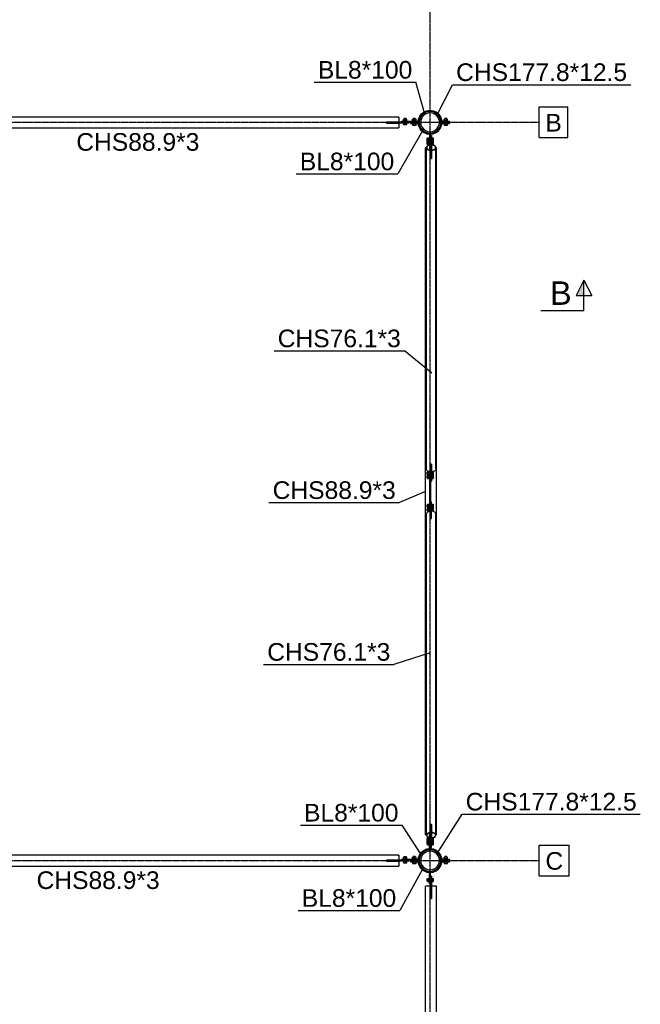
# Model space of a CAD drawing. Header units: millimetres. Extents: x 0 to 142951, y 0 to 27942.
# Tile 52 of 70: x 75810 to 80858, y 13331 to 21334. Entities that reach past the tile are written whole.
import ezdxf

# ---------------------------------------------------------------- set-up
doc = ezdxf.new("R2010")
doc.units = ezdxf.units.MM
doc.linetypes.add('DXK_LINE_DOT3', pattern=[5.9187, 2.979, -0.9799, 0.9799, -0.9799])
doc.styles.add('Arial', font='ARIAL.TTF', dxfattribs={"height": 0.2})

# ---------------------------------------------------------------- blocks, each defined once
blk = doc.blocks.new('Bolt-43579 - 42569')
at = {"color": 7}
for p, q in [((79291, 20513), (79261, 20513)), ((79261, 20510), (79261, 20513)), ((79261, 20487), (79261, 20490)), ((79291, 20487), (79261, 20487)), ((79289.8, 20526), (79262.1, 20526)), ((79262.1, 20513), (79262.1, 20526)), ((79262.1, 20487), (79262.1, 20477)), ((79284, 20532), (79268, 20532)), ((79268, 20526), (79268, 20532)), ((79268, 20498), (79268, 20502)), ((79269, 20513), (79269, 20526)), ((79269, 20477), (79269, 20487)), ((79282.9, 20513), (79282.9, 20526)), ((79282.9, 20477), (79282.9, 20487)), ((79284, 20526), (79284, 20532)), ((79284, 20498), (79284, 20502)), ((79289.8, 20513), (79289.8, 20526)), ((79289.8, 20477), (79289.8, 20487)), ((79291, 20510), (79291, 20513)), ((79291, 20487), (79291, 20490)), ((79262.1, 20477), (79289.8, 20477))]:
    blk.add_line(p, q, dxfattribs=at)
blk = doc.blocks.new('Part-43295 - 42569')
at = {"color": 7}
for p, q in [((79151.8, 20393.7), (79159.8, 20393.7)), ((79151.8, 20364.3), (79159.8, 20364.3)), ((79151.8, 20336.2), (79159.8, 20336.2)), ((79159.8, 20393.7), (79159.8, 20205.4)), ((79151.8, 20205.4), (79151.8, 20302.5)), ((79151.8, 20205.4), (79159.8, 20205.4))]:
    blk.add_line(p, q, dxfattribs=at)
blk = doc.blocks.new('Part-42597 - 42569')
h = blk.add_hatch(color=6)
h.paths.add_polyline_path([(79236.7, 14500), (79233.7, 14523), (79224.8, 14544.5), (79210.7, 14562.9), (79192.3, 14577), (79170.8, 14585.9), (79147.8, 14588.9), (79124.8, 14585.9), (79103.4, 14577), (79085, 14562.9), (79070.9, 14544.5), (79062, 14523), (79058.9, 14500), (79062, 14477), (79070.9, 14455.6), (79085, 14437.1), (79103.4, 14423), (79124.8, 14414.1), (79147.8, 14411.1), (79170.8, 14414.1), (79192.3, 14423), (79210.7, 14437.1), (79224.8, 14455.6), (79233.7, 14477)])
h.paths.add_polyline_path([(79214, 14461.8), (79201.9, 14446), (79186, 14433.8), (79167.6, 14426.2), (79147.8, 14423.6), (79128.1, 14426.2), (79109.6, 14433.8), (79093.8, 14446), (79081.7, 14461.8), (79074, 14480.2), (79071.4, 14500), (79074, 14519.8), (79081.7, 14538.2), (79093.8, 14554), (79109.6, 14566.2), (79128.1, 14573.8), (79147.8, 14576.4), (79167.6, 14573.8), (79186, 14566.2), (79201.9, 14554), (79214, 14538.2), (79221.6, 14519.8), (79224.2, 14500), (79221.6, 14480.2)])
for radius, start, end in [(88.9, 15, 195), (76.4, 345, 165), (88.9, 195, 15), (76.4, 165, 345)]:
    blk.add_arc((79147.8, 14500), radius, start, end)
blk = doc.blocks.new('Part-42598 - 42569')
h = blk.add_hatch(color=6)
h.paths.add_polyline_path([(79236.7, 20500), (79233.7, 20523), (79224.8, 20544.5), (79210.7, 20562.9), (79192.3, 20577), (79170.8, 20585.9), (79147.8, 20588.9), (79124.8, 20585.9), (79103.4, 20577), (79085, 20562.9), (79070.9, 20544.5), (79062, 20523), (79058.9, 20500), (79062, 20477), (79070.9, 20455.6), (79085, 20437.1), (79103.4, 20423), (79124.8, 20414.1), (79147.8, 20411.1), (79170.8, 20414.1), (79192.3, 20423), (79210.7, 20437.1), (79224.8, 20455.6), (79233.7, 20477)])
h.paths.add_polyline_path([(79214, 20461.8), (79201.9, 20446), (79186, 20433.8), (79167.6, 20426.2), (79147.8, 20423.6), (79128.1, 20426.2), (79109.6, 20433.8), (79093.8, 20446), (79081.7, 20461.8), (79074, 20480.2), (79071.4, 20500), (79074, 20519.8), (79081.7, 20538.2), (79093.8, 20554), (79109.6, 20566.2), (79128.1, 20573.8), (79147.8, 20576.4), (79167.6, 20573.8), (79186, 20566.2), (79201.9, 20554), (79214, 20538.2), (79221.6, 20519.8), (79224.2, 20500), (79221.6, 20480.2)])
for radius, start, end in [(88.9, 15, 195), (76.4, 345, 165), (88.9, 195, 15), (76.4, 165, 345)]:
    blk.add_arc((79147.8, 20500), radius, start, end)
blk = doc.blocks.new('Part-42601 - 42569')
at = {"color": 7}
for p, q in [((79120.7, 20303.8), (79117.8, 20294.5)), ((79117.8, 17682.9), (79117.8, 20294.5)), ((79117.8, 20294.5), (79120.7, 20285.1)), ((79128.9, 20311.6), (79120.7, 20303.8)), ((79120.7, 20285.1), (79128.9, 20277.3)), ((79120.8, 20294.5), (79123.5, 20303)), ((79123.5, 20285.9), (79120.8, 20294.5)), ((79123.5, 20303), (79131.1, 20310.3)), ((79131.1, 20278.6), (79123.5, 20285.9)), ((79141.3, 20316.9), (79128.9, 20311.6)), ((79128.9, 20277.3), (79141.3, 20272)), ((79131.1, 20310.3), (79142.4, 20315.1)), ((79142.4, 20273.8), (79131.1, 20278.6)), ((79143.8, 20317.2), (79141.3, 20316.9)), ((79141.3, 20272), (79150.8, 20270.8)), ((79142.4, 20315.1), (79143.8, 20315.3)), ((79150.8, 20272.7), (79142.4, 20273.8)), ((79150.8, 20285.1), (79150.8, 20208.5)), ((79150.8, 20255.8), (79151.8, 20256)), ((79150.8, 20253.9), (79151.8, 20254.1)), ((79159.8, 20256), (79160.8, 20255.8)), ((79159.8, 20254.1), (79160.8, 20253.9)), ((79160.8, 20318.1), (79160.8, 20208.5)), ((79170.4, 20316.9), (79160.8, 20318.1)), ((79160.8, 20316.2), (79169.3, 20315.1)), ((79169.3, 20273.8), (79160.8, 20272.7)), ((79160.8, 20270.8), (79170.4, 20272)), ((79169.3, 20315.1), (79180.6, 20310.3)), ((79180.6, 20278.6), (79169.3, 20273.8)), ((79182.7, 20311.6), (79170.4, 20316.9)), ((79170.4, 20272), (79182.7, 20277.3)), ((79180.6, 20310.3), (79188.2, 20303)), ((79188.2, 20285.9), (79180.6, 20278.6)), ((79191, 20303.8), (79182.7, 20311.6)), ((79182.7, 20277.3), (79191, 20285.1)), ((79188.2, 20303), (79190.9, 20294.5)), ((79190.9, 20294.5), (79188.2, 20285.9)), ((79193.9, 20294.5), (79191, 20303.8)), ((79191, 20285.1), (79193.9, 20294.5)), ((79193.9, 17682.9), (79193.9, 20294.5)), ((79150.8, 20210.4), (79151.8, 20210.3)), ((79150.8, 20208.5), (79151.8, 20208.3)), ((79159.8, 20210.3), (79160.8, 20210.4)), ((79159.8, 20208.3), (79160.8, 20208.5)), ((79150.8, 17659.2), (79150.8, 17721.5)), ((79155.8, 17720.9), (79150.8, 17721.5)), ((79160.8, 17721.5), (79155.8, 17720.9)), ((79160.8, 17659.2), (79160.8, 17721.5)), ((79120.7, 17673.6), (79117.8, 17682.9)), ((79128.9, 17665.7), (79120.7, 17673.6)), ((79141.3, 17660.5), (79128.9, 17665.7)), ((79150.8, 17659.2), (79141.3, 17660.5)), ((79170.4, 17660.5), (79160.8, 17659.2)), ((79182.7, 17665.7), (79170.4, 17660.5)), ((79191, 17673.6), (79182.7, 17665.7)), ((79193.9, 17682.9), (79191, 17673.6))]:
    blk.add_line(p, q, dxfattribs=at)
blk = doc.blocks.new('Part-43299 - 42569')
at = {"color": 7}
for p, q in [((79151.8, 14697.5), (79151.8, 14794.6)), ((79151.8, 14794.6), (79159.8, 14794.6)), ((79159.8, 14606.3), (79159.8, 14794.6)), ((79151.8, 14663.8), (79159.8, 14663.8)), ((79151.8, 14635.7), (79159.8, 14635.7)), ((79151.8, 14606.3), (79159.8, 14606.3))]:
    blk.add_line(p, q, dxfattribs=at)
blk = doc.blocks.new('Part-42603 - 42569')
at = {"color": 7}
for p, q in [((79151.8, 20411.1), (79143.8, 20411.1)), ((79143.8, 20411.1), (79143.8, 20285.1)), ((79151.8, 20302.5), (79151.8, 20411.1)), ((79143.8, 20401.1), (79151.8, 20401.1)), ((79143.8, 20285.1), (79151.8, 20285.1))]:
    blk.add_line(p, q, dxfattribs=at)
blk = doc.blocks.new('Bolt-43304 - 42569')
at = {"color": 7}
for p, q in [((79122.8, 14678.8), (79122.8, 14663.1)), ((79122.8, 14678.8), (79127.8, 14678.8)), ((79122.8, 14663.1), (79127.8, 14663.1)), ((79122.8, 14648.1), (79122.8, 14632.3)), ((79122.8, 14648.1), (79127.8, 14648.1)), ((79127.8, 14684.6), (79127.8, 14657.3)), ((79127.8, 14684.6), (79137.7, 14684.6)), ((79127.8, 14675.7), (79140.8, 14675.7)), ((79127.8, 14662.1), (79140.8, 14662.1)), ((79127.8, 14657.3), (79140.8, 14657.3)), ((79127.8, 14653.8), (79127.8, 14626.5)), ((79127.8, 14653.8), (79140.8, 14653.8)), ((79127.8, 14645), (79140.8, 14645)), ((79140.8, 14683.3), (79140.8, 14656.2)), ((79140.8, 14656.2), (79143.8, 14656.2)), ((79140.8, 14655), (79140.8, 14625.4)), ((79140.8, 14655), (79143.8, 14655)), ((79159.8, 14685.7), (79160.8, 14685.7)), ((79159.8, 14656.2), (79162.8, 14656.2)), ((79159.8, 14655), (79162.8, 14655)), ((79162.8, 14682.1), (79162.8, 14656.2)), ((79162.8, 14675.7), (79172.8, 14675.7)), ((79162.8, 14662.1), (79172.8, 14662.1)), ((79162.8, 14657.3), (79172.8, 14657.3)), ((79162.8, 14655), (79162.8, 14625.4)), ((79162.8, 14653.8), (79172.8, 14653.8)), ((79162.8, 14645), (79172.8, 14645)), ((79172.8, 14684.1), (79172.8, 14657.3)), ((79172.8, 14653.8), (79172.8, 14626.5)), ((79122.8, 14632.3), (79127.8, 14632.3)), ((79127.8, 14631.3), (79140.8, 14631.3)), ((79127.8, 14626.5), (79140.8, 14626.5)), ((79140.8, 14625.4), (79143.8, 14625.4)), ((79159.8, 14625.4), (79162.8, 14625.4)), ((79162.8, 14631.3), (79172.8, 14631.3)), ((79162.8, 14626.5), (79172.8, 14626.5))]:
    blk.add_line(p, q, dxfattribs=at)
blk = doc.blocks.new('Part-42605 - 42569')
at = {"color": 7}
for p, q in [((79143.8, 14714.9), (79151.8, 14714.9)), ((79143.8, 14588.9), (79143.8, 14714.9)), ((79151.8, 14697.5), (79151.8, 14588.9)), ((79143.8, 14598.9), (79151.8, 14598.9)), ((79151.8, 14588.9), (79143.8, 14588.9))]:
    blk.add_line(p, q, dxfattribs=at)
blk = doc.blocks.new('Bolt-43296 - 42569')
at = {"color": 7}
for p, q in [((79122.8, 20367.7), (79122.8, 20351.9)), ((79122.8, 20367.7), (79127.8, 20367.7)), ((79122.8, 20351.9), (79127.8, 20351.9)), ((79122.8, 20336.9), (79122.8, 20321.2)), ((79122.8, 20336.9), (79127.8, 20336.9)), ((79127.8, 20373.5), (79127.8, 20346.2)), ((79127.8, 20373.5), (79140.8, 20373.5)), ((79127.8, 20364.6), (79140.8, 20364.6)), ((79127.8, 20351), (79140.8, 20351)), ((79127.8, 20346.2), (79140.8, 20346.2)), ((79127.8, 20342.7), (79127.8, 20315.4)), ((79127.8, 20342.7), (79140.8, 20342.7)), ((79127.8, 20333.9), (79140.8, 20333.9)), ((79140.8, 20374.6), (79140.8, 20345)), ((79140.8, 20374.6), (79143.8, 20374.6)), ((79140.8, 20345), (79143.8, 20345)), ((79140.8, 20343.8), (79140.8, 20314.3)), ((79140.8, 20343.8), (79143.8, 20343.8)), ((79159.8, 20374.6), (79162.8, 20374.6)), ((79159.8, 20345), (79162.8, 20345)), ((79159.8, 20343.8), (79162.8, 20343.8)), ((79162.8, 20345.8), (79162.8, 20374.6)), ((79162.8, 20373.5), (79172.8, 20373.5)), ((79162.8, 20364.6), (79172.8, 20364.6)), ((79162.8, 20351), (79172.8, 20351)), ((79162.8, 20346.2), (79172.8, 20346.2)), ((79162.8, 20345), (79162.8, 20345.8)), ((79162.8, 20315), (79162.8, 20343.8)), ((79162.8, 20342.7), (79172.8, 20342.7)), ((79162.8, 20333.9), (79172.8, 20333.9)), ((79172.8, 20373.5), (79172.8, 20346.2)), ((79172.8, 20342.7), (79172.8, 20315.4)), ((79122.8, 20321.2), (79127.8, 20321.2)), ((79127.8, 20320.2), (79140.8, 20320.2)), ((79127.8, 20315.4), (79140.8, 20315.4)), ((79140.8, 20314.3), (79143.8, 20314.3)), ((79159.8, 20314.3), (79162.8, 20314.3)), ((79162.8, 20320.2), (79172.8, 20320.2)), ((79162.8, 20315.4), (79172.8, 20315.4)), ((79162.8, 20314.3), (79162.8, 20315))]:
    blk.add_line(p, q, dxfattribs=at)
blk = doc.blocks.new('Bolt-43298 - 42569')
at = {"color": 7}
for p, q in [((79122.8, 20367.7), (79122.8, 20367.3)), ((79122.8, 20367.7), (79127.8, 20367.7)), ((79122.8, 20367.3), (79122.8, 20351.9)), ((79122.8, 20351.9), (79127.8, 20351.9)), ((79122.8, 20336.9), (79122.8, 20336.6)), ((79122.8, 20336.9), (79127.8, 20336.9)), ((79122.8, 20336.6), (79122.8, 20321.2)), ((79127.8, 20373.5), (79127.8, 20346.2)), ((79127.8, 20373.5), (79140.8, 20373.5)), ((79127.8, 20368.7), (79140.8, 20368.7)), ((79127.8, 20355), (79140.8, 20355)), ((79127.8, 20346.2), (79140.8, 20346.2)), ((79127.8, 20342.7), (79127.8, 20315.4)), ((79127.8, 20342.7), (79140.8, 20342.7)), ((79127.8, 20337.9), (79140.8, 20337.9)), ((79140.8, 20374.6), (79140.8, 20373.9)), ((79140.8, 20374.6), (79143.8, 20374.6)), ((79140.8, 20373.9), (79140.8, 20345)), ((79140.8, 20345), (79143.8, 20345)), ((79140.8, 20343.8), (79140.8, 20343.1)), ((79140.8, 20343.8), (79143.8, 20343.8)), ((79140.8, 20343.1), (79140.8, 20316.7)), ((79159.8, 20374.6), (79162.8, 20374.6)), ((79159.8, 20345), (79162.8, 20345)), ((79159.8, 20343.8), (79162.8, 20343.8)), ((79162.8, 20374.6), (79162.8, 20345)), ((79162.8, 20373.5), (79172.8, 20373.5)), ((79162.8, 20368.7), (79172.8, 20368.7)), ((79162.8, 20355), (79172.8, 20355)), ((79162.8, 20346.2), (79172.8, 20346.2)), ((79162.8, 20343.8), (79162.8, 20317.9)), ((79162.8, 20342.7), (79172.8, 20342.7)), ((79162.8, 20337.9), (79172.8, 20337.9)), ((79172.8, 20373.5), (79172.8, 20346.2)), ((79172.8, 20342.7), (79172.8, 20315.9)), ((79122.8, 20321.2), (79127.8, 20321.2)), ((79127.8, 20324.3), (79140.8, 20324.3)), ((79127.8, 20315.4), (79137.7, 20315.4)), ((79159.8, 20314.3), (79160.8, 20314.3)), ((79162.8, 20324.3), (79172.8, 20324.3))]:
    blk.add_line(p, q, dxfattribs=at)
blk = doc.blocks.new('Bolt-43300 - 42569')
at = {"color": 7}
for p, q in [((79122.8, 14678.8), (79122.8, 14663.1)), ((79122.8, 14678.8), (79127.8, 14678.8)), ((79122.8, 14663.1), (79127.8, 14663.1)), ((79122.8, 14648.1), (79122.8, 14632.3)), ((79122.8, 14648.1), (79127.8, 14648.1)), ((79127.8, 14657.3), (79127.8, 14684.6)), ((79127.8, 14684.6), (79140.8, 14684.6)), ((79127.8, 14679.8), (79140.8, 14679.8)), ((79127.8, 14666.1), (79140.8, 14666.1)), ((79127.8, 14657.3), (79140.8, 14657.3)), ((79127.8, 14626.5), (79127.8, 14653.8)), ((79127.8, 14653.8), (79140.8, 14653.8)), ((79127.8, 14649), (79140.8, 14649)), ((79140.8, 14685.7), (79140.8, 14656.2)), ((79140.8, 14685.7), (79143.8, 14685.7)), ((79140.8, 14656.2), (79143.8, 14656.2)), ((79140.8, 14655), (79140.8, 14625.4)), ((79140.8, 14655), (79143.8, 14655)), ((79159.8, 14685.7), (79162.8, 14685.7)), ((79159.8, 14656.2), (79162.8, 14656.2)), ((79159.8, 14655), (79162.8, 14655)), ((79162.8, 14685.7), (79162.8, 14656.2)), ((79162.8, 14684.6), (79172.8, 14684.6)), ((79162.8, 14679.8), (79172.8, 14679.8)), ((79162.8, 14666.1), (79172.8, 14666.1)), ((79162.8, 14657.3), (79172.8, 14657.3)), ((79162.8, 14655), (79162.8, 14625.4)), ((79162.8, 14653.8), (79172.8, 14653.8)), ((79162.8, 14649), (79172.8, 14649)), ((79172.8, 14684.6), (79172.8, 14657.3)), ((79172.8, 14653.8), (79172.8, 14626.5)), ((79122.8, 14632.3), (79127.8, 14632.3)), ((79127.8, 14635.4), (79140.8, 14635.4)), ((79127.8, 14626.5), (79140.8, 14626.5)), ((79140.8, 14625.4), (79143.8, 14625.4)), ((79159.8, 14625.4), (79162.8, 14625.4)), ((79162.8, 14635.4), (79172.8, 14635.4)), ((79162.8, 14626.5), (79172.8, 14626.5))]:
    blk.add_line(p, q, dxfattribs=at)
blk = doc.blocks.new('Part-43559 - 42569')
at = {"color": 7}
for p, q in [((79117.8, 17317.1), (79120.7, 17326.4)), ((79117.8, 14705.5), (79117.8, 17317.1)), ((79120.7, 17326.4), (79128.9, 17334.3)), ((79128.9, 17334.3), (79141.3, 17339.5)), ((79141.3, 17339.5), (79150.8, 17340.8)), ((79150.8, 17278.5), (79150.8, 17340.8)), ((79160.8, 17278.5), (79160.8, 17340.8)), ((79160.8, 17340.8), (79170.4, 17339.5)), ((79170.4, 17339.5), (79182.7, 17334.3)), ((79182.7, 17334.3), (79191, 17326.4)), ((79191, 17326.4), (79193.9, 17317.1)), ((79193.9, 14705.5), (79193.9, 17317.1)), ((79150.8, 17278.5), (79155.8, 17279.1)), ((79155.8, 17279.1), (79160.8, 17278.5)), ((79141.3, 14728), (79128.9, 14722.7)), ((79131.1, 14721.4), (79142.4, 14726.2)), ((79150.8, 14729.2), (79141.3, 14728)), ((79142.4, 14726.2), (79150.8, 14727.3)), ((79150.8, 14791.5), (79151.8, 14791.7)), ((79150.8, 14791.5), (79150.8, 14714.9)), ((79150.8, 14789.6), (79151.8, 14789.7)), ((79150.8, 14746.1), (79151.8, 14745.9)), ((79150.8, 14744.2), (79151.8, 14744)), ((79159.8, 14791.7), (79160.8, 14791.5)), ((79159.8, 14789.7), (79160.8, 14789.6)), ((79159.8, 14745.9), (79160.8, 14746.1)), ((79159.8, 14744), (79160.8, 14744.2)), ((79160.8, 14791.5), (79160.8, 14681.9)), ((79170.4, 14728), (79160.8, 14729.2)), ((79160.8, 14727.3), (79169.3, 14726.2)), ((79169.3, 14726.2), (79180.6, 14721.4)), ((79182.7, 14722.7), (79170.4, 14728)), ((79120.7, 14714.9), (79117.8, 14705.5)), ((79117.8, 14705.5), (79120.7, 14696.2)), ((79128.9, 14722.7), (79120.7, 14714.9)), ((79120.7, 14696.2), (79128.9, 14688.4)), ((79120.8, 14705.5), (79123.5, 14714.1)), ((79123.5, 14697), (79120.8, 14705.5)), ((79123.5, 14714.1), (79131.1, 14721.4)), ((79131.1, 14689.7), (79123.5, 14697)), ((79128.9, 14688.4), (79141.3, 14683.1)), ((79142.4, 14684.9), (79131.1, 14689.7)), ((79141.3, 14683.1), (79143.8, 14682.8)), ((79143.8, 14684.7), (79142.4, 14684.9)), ((79169.3, 14684.9), (79160.8, 14683.8)), ((79160.8, 14681.9), (79170.4, 14683.1)), ((79180.6, 14689.7), (79169.3, 14684.9)), ((79170.4, 14683.1), (79182.7, 14688.4)), ((79180.6, 14721.4), (79188.2, 14714.1)), ((79188.2, 14697), (79180.6, 14689.7)), ((79191, 14714.9), (79182.7, 14722.7)), ((79182.7, 14688.4), (79191, 14696.2)), ((79188.2, 14714.1), (79190.9, 14705.5)), ((79190.9, 14705.5), (79188.2, 14697)), ((79193.9, 14705.5), (79191, 14714.9)), ((79191, 14696.2), (79193.9, 14705.5))]:
    blk.add_line(p, q, dxfattribs=at)
blk = doc.blocks.new('Part-43577 - 42569')
at = {"color": 7}
for p, q in [((78974.7, 20502), (78794.7, 20502)), ((78794.7, 20494), (78794.7, 20502)), ((78974.7, 20494), (78794.7, 20494)), ((78974.7, 20494), (78974.7, 20502))]:
    blk.add_line(p, q, dxfattribs=at)
blk = doc.blocks.new('Bolt-43581 - 42569')
at = {"color": 7}
for p, q in [((78959.7, 20513), (78929.7, 20513)), ((78929.7, 20510), (78929.7, 20513)), ((78929.7, 20491), (78929.7, 20494)), ((78959.7, 20491), (78929.7, 20491)), ((78958.6, 20526), (78930.8, 20526)), ((78930.8, 20513), (78930.8, 20526)), ((78930.8, 20491), (78930.8, 20481)), ((78952.7, 20531), (78936.7, 20531)), ((78936.7, 20526), (78936.7, 20531)), ((78937.8, 20513), (78937.8, 20526)), ((78937.8, 20481), (78937.8, 20491)), ((78951.6, 20513), (78951.6, 20526)), ((78951.6, 20481), (78951.6, 20491)), ((78952.7, 20526), (78952.7, 20531)), ((78958.6, 20513), (78958.6, 20526)), ((78958.6, 20481), (78958.6, 20491)), ((78959.7, 20510), (78959.7, 20513)), ((78959.7, 20491), (78959.7, 20494)), ((78930.8, 20481), (78958.6, 20481))]:
    blk.add_line(p, q, dxfattribs=at)
blk = doc.blocks.new('Part-43575 - 42569')
at = {"color": 7}
for p, q in [((78989.7, 20498), (78989.7, 20490)), ((78989.7, 20498), (79044.7, 20498)), ((78989.7, 20490), (79044.7, 20490)), ((79052.1, 20496.2), (79044.7, 20498)), ((79044.7, 20490), (79048.4, 20489.1)), ((79048.4, 20489.1), (79051.2, 20486.6)), ((79051.2, 20486.6), (79052.6, 20483)), ((79057.8, 20491.2), (79052.1, 20496.2)), ((79060.5, 20484.1), (79057.8, 20491.2)), ((79237.9, 20491.2), (79235.1, 20484.1)), ((79243.6, 20496.2), (79237.9, 20491.2)), ((79243.1, 20483), (79244.5, 20486.6)), ((79251, 20498), (79243.6, 20496.2)), ((79244.5, 20486.6), (79247.3, 20489.1)), ((79247.3, 20489.1), (79251, 20490)), ((79251, 20498), (79306, 20498)), ((79251, 20490), (79306, 20490)), ((79306, 20498), (79306, 20490)), ((79053.7, 20474.8), (79052.6, 20483)), ((79063.4, 20451.3), (79053.7, 20474.8)), ((79061.5, 20476.9), (79060.5, 20484.1)), ((79070.4, 20455.3), (79061.5, 20476.9)), ((79078.9, 20431.1), (79063.4, 20451.3)), ((79084.6, 20436.8), (79070.4, 20455.3)), ((79078.9, 20431.1), (79099.1, 20415.6)), ((79084.6, 20436.8), (79103.1, 20422.6)), ((79099.1, 20415.6), (79122.6, 20405.9)), ((79103.1, 20422.6), (79124.7, 20413.6)), ((79124.7, 20413.6), (79144, 20411.1)), ((79151.6, 20411.1), (79171, 20413.6)), ((79171, 20413.6), (79192.5, 20422.6)), ((79173.1, 20405.9), (79196.6, 20415.6)), ((79192.5, 20422.6), (79211.1, 20436.8)), ((79196.6, 20415.6), (79216.8, 20431.1)), ((79211.1, 20436.8), (79225.3, 20455.3)), ((79216.8, 20431.1), (79232.3, 20451.3)), ((79225.3, 20455.3), (79234.2, 20476.9)), ((79232.3, 20451.3), (79242, 20474.8)), ((79234.2, 20476.9), (79235.1, 20484.1)), ((79242, 20474.8), (79243.1, 20483)), ((79122.6, 20405.9), (79143.8, 20403.1)), ((79151.8, 20403.1), (79173.1, 20405.9))]:
    blk.add_line(p, q, dxfattribs=at)
blk = doc.blocks.new('Bolt-43563 - 42569')
at = {"color": 7}
for p, q in [((79122.8, 17390.3), (79122.8, 17389.9)), ((79122.8, 17390.3), (79127.8, 17390.3)), ((79122.8, 17389.9), (79122.8, 17374.6)), ((79122.8, 17374.6), (79127.8, 17374.6)), ((79127.8, 17396.1), (79127.8, 17368.8)), ((79127.8, 17396.1), (79140.8, 17396.1)), ((79127.8, 17391.3), (79140.8, 17391.3)), ((79127.8, 17377.6), (79140.8, 17377.6)), ((79127.8, 17368.8), (79140.8, 17368.8)), ((79140.8, 17397.2), (79140.8, 17396.5)), ((79140.8, 17397.2), (79143.8, 17397.2)), ((79140.8, 17396.5), (79140.8, 17367.7)), ((79140.8, 17367.7), (79143.8, 17367.7)), ((79140.8, 17366.5), (79140.8, 17365.7)), ((79140.8, 17366.5), (79143.8, 17366.5)), ((79140.8, 17365.7), (79140.8, 17339.4)), ((79159.8, 17397.2), (79162.8, 17397.2)), ((79159.8, 17367.7), (79162.8, 17367.7)), ((79159.8, 17366.5), (79162.8, 17366.5)), ((79162.8, 17397.2), (79162.8, 17367.7)), ((79162.8, 17396.1), (79172.8, 17396.1)), ((79162.8, 17391.3), (79172.8, 17391.3)), ((79162.8, 17377.6), (79172.8, 17377.6)), ((79162.8, 17368.8), (79172.8, 17368.8)), ((79162.8, 17366.5), (79162.8, 17340.5)), ((79172.8, 17396.1), (79172.8, 17368.8)), ((79122.8, 17359.6), (79122.8, 17359.2)), ((79122.8, 17359.6), (79127.8, 17359.6)), ((79122.8, 17359.2), (79122.8, 17343.8)), ((79122.8, 17343.8), (79127.8, 17343.8)), ((79127.8, 17365.3), (79127.8, 17338)), ((79127.8, 17365.3), (79140.8, 17365.3)), ((79127.8, 17360.5), (79140.8, 17360.5)), ((79127.8, 17346.9), (79140.8, 17346.9)), ((79127.8, 17338), (79137.7, 17338)), ((79159.8, 17336.9), (79160.8, 17336.9)), ((79162.8, 17365.3), (79172.8, 17365.3)), ((79162.8, 17360.5), (79172.8, 17360.5)), ((79162.8, 17346.9), (79172.8, 17346.9)), ((79172.8, 17365.3), (79172.8, 17338.5))]:
    blk.add_line(p, q, dxfattribs=at)
blk = doc.blocks.new('Part-43495 - 42569')
at = {"color": 7}
for p, q in [((79111.4, 8707.9), (79111.4, 14292.1)), ((79151.3, 14292.1), (79111.4, 14292.1)), ((79151.3, 14191.1), (79151.3, 14292.1)), ((79160.3, 14191.1), (79160.3, 14292.1)), ((79200.3, 14292.1), (79160.3, 14292.1)), ((79200.3, 8707.9), (79200.3, 14292.1)), ((79151.3, 14191.1), (79160.3, 14191.1)), ((79151.3, 8707.9), (79151.3, 8808.9)), ((79160.3, 8808.9), (79151.3, 8808.9)), ((79160.3, 8707.9), (79160.3, 8808.9)), ((79151.3, 8707.9), (79111.4, 8707.9)), ((79200.3, 8707.9), (79160.3, 8707.9))]:
    blk.add_line(p, q, dxfattribs=at)
blk = doc.blocks.new('Part-43500 - 42569')
at = {"color": 7}
for p, q in [((78894.7, 14542.5), (74001, 14542.5)), ((74001, 14542.5), (74001, 14502.5)), ((74001, 14502.5), (74102, 14502.5)), ((74001, 14493.5), (74102, 14493.5)), ((74001, 14493.5), (74001, 14453.6)), ((74102, 14493.5), (74102, 14502.5)), ((78793.7, 14502.5), (78894.7, 14502.5)), ((78793.7, 14502.5), (78793.7, 14493.5)), ((78793.7, 14493.5), (78894.7, 14493.5)), ((78894.7, 14542.5), (78894.7, 14502.5)), ((78894.7, 14493.5), (78894.7, 14453.6)), ((74001, 14453.6), (78894.7, 14453.6))]:
    blk.add_line(p, q, dxfattribs=at)
blk = doc.blocks.new('Part-43501 - 42569')
at = {"color": 7}
for p, q in [((78989.7, 14498), (78989.7, 14490)), ((78989.7, 14498), (79044.7, 14498)), ((78989.7, 14490), (79044.7, 14490)), ((79052.1, 14496.2), (79044.7, 14498)), ((79044.7, 14490), (79048.4, 14489.1)), ((79048.4, 14489.1), (79051.2, 14486.6)), ((79051.2, 14486.6), (79052.6, 14483)), ((79057.8, 14491.2), (79052.1, 14496.2)), ((79060.5, 14484.1), (79057.8, 14491.2)), ((79237.9, 14491.2), (79235.1, 14484.1)), ((79243.6, 14496.2), (79237.9, 14491.2)), ((79243.1, 14483), (79244.5, 14486.6)), ((79251, 14498), (79243.6, 14496.2)), ((79244.5, 14486.6), (79247.3, 14489.1)), ((79247.3, 14489.1), (79251, 14490)), ((79251, 14498), (79306, 14498)), ((79251, 14490), (79306, 14490)), ((79306, 14498), (79306, 14490)), ((79053.7, 14474.8), (79052.6, 14483)), ((79063.4, 14451.3), (79053.7, 14474.8)), ((79061.5, 14476.9), (79060.5, 14484.1)), ((79070.4, 14455.3), (79061.5, 14476.9)), ((79078.9, 14431.1), (79063.4, 14451.3)), ((79084.6, 14436.8), (79070.4, 14455.3)), ((79078.9, 14431.1), (79099.1, 14415.6)), ((79084.6, 14436.8), (79103.1, 14422.6)), ((79099.1, 14415.6), (79122.6, 14405.9)), ((79103.1, 14422.6), (79124.7, 14413.6)), ((79122.6, 14405.9), (79147.8, 14402.5)), ((79124.7, 14413.6), (79147.8, 14410.6)), ((79147.8, 14410.6), (79171, 14413.6)), ((79147.8, 14402.5), (79173.1, 14405.9)), ((79171, 14413.6), (79192.5, 14422.6)), ((79173.1, 14405.9), (79196.6, 14415.6)), ((79192.5, 14422.6), (79211.1, 14436.8)), ((79196.6, 14415.6), (79216.8, 14431.1)), ((79211.1, 14436.8), (79225.3, 14455.3)), ((79216.8, 14431.1), (79232.3, 14451.3)), ((79225.3, 14455.3), (79234.2, 14476.9)), ((79232.3, 14451.3), (79242, 14474.8)), ((79234.2, 14476.9), (79235.1, 14484.1)), ((79242, 14474.8), (79243.1, 14483))]:
    blk.add_line(p, q, dxfattribs=at)
blk = doc.blocks.new('Part-43502 - 42569')
at = {"color": 7}
for p, q in [((79063.4, 14548.7), (79078.9, 14568.9)), ((79078.9, 14568.9), (79099.1, 14584.4)), ((79084.6, 14563.2), (79103.1, 14577.4)), ((79099.1, 14584.4), (79122.6, 14594.1)), ((79103.1, 14577.4), (79124.7, 14586.4)), ((79122.6, 14594.1), (79143.8, 14596.9)), ((79124.7, 14586.4), (79144, 14588.9)), ((79151.6, 14588.9), (79171, 14586.4)), ((79151.8, 14596.9), (79173.1, 14594.1)), ((79171, 14586.4), (79192.5, 14577.4)), ((79173.1, 14594.1), (79196.6, 14584.4)), ((79192.5, 14577.4), (79211.1, 14563.2)), ((79196.6, 14584.4), (79216.8, 14568.9)), ((79232.3, 14548.7), (79216.8, 14568.9)), ((78914.7, 14510), (78914.7, 14502)), ((78914.7, 14510), (79044.7, 14510)), ((78914.7, 14502), (79044.7, 14502)), ((79048.4, 14510.9), (79044.7, 14510)), ((79044.7, 14502), (79052.1, 14503.8)), ((79051.2, 14513.4), (79048.4, 14510.9)), ((79052.6, 14517), (79051.2, 14513.4)), ((79052.1, 14503.8), (79057.8, 14508.8)), ((79052.6, 14517), (79053.7, 14525.2)), ((79053.7, 14525.2), (79063.4, 14548.7)), ((79057.8, 14508.8), (79060.5, 14515.9)), ((79060.5, 14515.9), (79061.5, 14523.1)), ((79061.5, 14523.1), (79070.4, 14544.7)), ((79070.4, 14544.7), (79084.6, 14563.2)), ((79225.3, 14544.7), (79211.1, 14563.2)), ((79234.2, 14523.1), (79225.3, 14544.7)), ((79242, 14525.2), (79232.3, 14548.7)), ((79235.1, 14515.9), (79234.2, 14523.1)), ((79235.1, 14515.9), (79237.9, 14508.8)), ((79237.9, 14508.8), (79243.6, 14503.8)), ((79243.1, 14517), (79242, 14525.2)), ((79244.5, 14513.4), (79243.1, 14517)), ((79243.6, 14503.8), (79251, 14502)), ((79247.3, 14510.9), (79244.5, 14513.4)), ((79251, 14510), (79247.3, 14510.9)), ((79251, 14510), (79306, 14510)), ((79251, 14502), (79306, 14502)), ((79306, 14510), (79306, 14502))]:
    blk.add_line(p, q, dxfattribs=at)
blk = doc.blocks.new('Part-43503 - 42569')
at = {"color": 7}
for p, q in [((79111.4, 14707.9), (79111.4, 20292.1)), ((79117.8, 20292.1), (79111.4, 20292.1)), ((79151.3, 20255.9), (79151.3, 20285.1)), ((79160.3, 20255.9), (79160.3, 20292.1)), ((79160.3, 20292.1), (79160.8, 20292.1)), ((79200.3, 20292.1), (79193.9, 20292.1)), ((79200.3, 14707.9), (79200.3, 20292.1)), ((79151.3, 14714.9), (79151.3, 14744.1)), ((79160.3, 14707.9), (79160.3, 14744.1)), ((79111.4, 14707.9), (79117.8, 14707.9)), ((79160.3, 14707.9), (79160.8, 14707.9)), ((79200.3, 14707.9), (79193.9, 14707.9))]:
    blk.add_line(p, q, dxfattribs=at)
blk = doc.blocks.new('Part-43504 - 42569')
at = {"color": 7}
for p, q in [((78974.7, 14502), (78794.7, 14502)), ((78794.7, 14494), (78794.7, 14502)), ((78974.7, 14494), (78794.7, 14494)), ((78974.7, 14494), (78974.7, 14502))]:
    blk.add_line(p, q, dxfattribs=at)
blk = doc.blocks.new('Bolt-43585 - 42569')
at = {"color": 7}
for p, q in [((79122.8, 20350.1), (79122.8, 20334.1)), ((79122.8, 20350.1), (79127.8, 20350.1)), ((79122.8, 20334.1), (79127.8, 20334.1)), ((79127.8, 20354.1), (79127.8, 20330.1)), ((79127.8, 20354.1), (79140.8, 20354.1)), ((79127.8, 20342.1), (79140.8, 20342.1)), ((79127.8, 20330.1), (79140.8, 20330.1)), ((79140.8, 20357.1), (79140.8, 20327.1)), ((79140.8, 20357.1), (79143.8, 20357.1)), ((79140.8, 20327.1), (79143.8, 20327.1)), ((79159.8, 20357.1), (79162.8, 20357.1)), ((79159.8, 20327.1), (79162.8, 20327.1)), ((79162.8, 20357.1), (79162.8, 20327.1)), ((79162.8, 20354.1), (79172.8, 20354.1)), ((79162.8, 20342.1), (79172.8, 20342.1)), ((79162.8, 20330.1), (79172.8, 20330.1)), ((79172.8, 20354.1), (79172.8, 20330.1))]:
    blk.add_line(p, q, dxfattribs=at)
blk = doc.blocks.new('Bolt-43505 - 42569')
at = {"color": 7}
for p, q in [((79291, 14513), (79261, 14513)), ((79261, 14510), (79261, 14513)), ((79261, 14487), (79261, 14490)), ((79291, 14487), (79261, 14487)), ((79289.8, 14526), (79262.1, 14526)), ((79262.1, 14513), (79262.1, 14526)), ((79262.1, 14487), (79262.1, 14477)), ((79284, 14532), (79268, 14532)), ((79268, 14526), (79268, 14532)), ((79268, 14498), (79268, 14502)), ((79269, 14513), (79269, 14526)), ((79269, 14477), (79269, 14487)), ((79282.9, 14513), (79282.9, 14526)), ((79282.9, 14477), (79282.9, 14487)), ((79284, 14526), (79284, 14532)), ((79284, 14498), (79284, 14502)), ((79289.8, 14513), (79289.8, 14526)), ((79289.8, 14477), (79289.8, 14487)), ((79291, 14510), (79291, 14513)), ((79291, 14487), (79291, 14490)), ((79262.1, 14477), (79289.8, 14477))]:
    blk.add_line(p, q, dxfattribs=at)
blk = doc.blocks.new('Bolt-43506 - 42569')
at = {"color": 7}
for p, q in [((79034.7, 14513), (79004.7, 14513)), ((79004.7, 14510), (79004.7, 14513)), ((79004.7, 14487), (79004.7, 14490)), ((79034.7, 14487), (79004.7, 14487)), ((79033.6, 14526), (79005.8, 14526)), ((79005.8, 14513), (79005.8, 14526)), ((79005.8, 14487), (79005.8, 14477)), ((79027.7, 14532), (79011.7, 14532)), ((79011.7, 14526), (79011.7, 14532)), ((79011.7, 14498), (79011.7, 14502)), ((79012.8, 14513), (79012.8, 14526)), ((79012.8, 14477), (79012.8, 14487)), ((79026.6, 14513), (79026.6, 14526)), ((79026.6, 14477), (79026.6, 14487)), ((79027.7, 14526), (79027.7, 14532)), ((79027.7, 14498), (79027.7, 14502)), ((79033.6, 14513), (79033.6, 14526)), ((79033.6, 14477), (79033.6, 14487)), ((79034.7, 14510), (79034.7, 14513)), ((79034.7, 14487), (79034.7, 14490)), ((79005.8, 14477), (79033.6, 14477))]:
    blk.add_line(p, q, dxfattribs=at)
blk = doc.blocks.new('Bolt-43507 - 42569')
at = {"color": 7}
for p, q in [((78959.7, 14513), (78929.7, 14513)), ((78929.7, 14510), (78929.7, 14513)), ((78929.7, 14491), (78929.7, 14494)), ((78959.7, 14491), (78929.7, 14491)), ((78958.6, 14526), (78930.8, 14526)), ((78930.8, 14513), (78930.8, 14526)), ((78930.8, 14491), (78930.8, 14481)), ((78952.7, 14531), (78936.7, 14531)), ((78936.7, 14526), (78936.7, 14531)), ((78937.8, 14513), (78937.8, 14526)), ((78937.8, 14481), (78937.8, 14491)), ((78951.6, 14513), (78951.6, 14526)), ((78951.6, 14481), (78951.6, 14491)), ((78952.7, 14526), (78952.7, 14531)), ((78958.6, 14513), (78958.6, 14526)), ((78958.6, 14481), (78958.6, 14491)), ((78959.7, 14510), (78959.7, 14513)), ((78959.7, 14491), (78959.7, 14494)), ((78930.8, 14481), (78958.6, 14481))]:
    blk.add_line(p, q, dxfattribs=at)
blk = doc.blocks.new('Bolt-43511 - 42569')
at = {"color": 7}
for p, q in [((79122.8, 14665.9), (79122.8, 14649.9)), ((79122.8, 14665.9), (79127.8, 14665.9)), ((79122.8, 14649.9), (79127.8, 14649.9)), ((79127.8, 14645.9), (79127.8, 14669.9)), ((79127.8, 14669.9), (79140.8, 14669.9)), ((79127.8, 14657.9), (79140.8, 14657.9)), ((79127.8, 14645.9), (79140.8, 14645.9)), ((79140.8, 14672.9), (79140.8, 14642.9)), ((79140.8, 14672.9), (79143.8, 14672.9)), ((79159.8, 14672.9), (79162.8, 14672.9)), ((79162.8, 14672.9), (79162.8, 14642.9)), ((79162.8, 14669.9), (79172.8, 14669.9)), ((79162.8, 14657.9), (79172.8, 14657.9)), ((79162.8, 14645.9), (79172.8, 14645.9)), ((79172.8, 14669.9), (79172.8, 14645.9)), ((79140.8, 14642.9), (79143.8, 14642.9)), ((79159.8, 14642.9), (79162.8, 14642.9))]:
    blk.add_line(p, q, dxfattribs=at)
blk = doc.blocks.new('Part-43513 - 42569')
at = {"color": 7}
for p, q in [((79151.8, 14402), (79143.8, 14402)), ((79143.8, 14312.1), (79143.8, 14402)), ((79151.8, 14312.1), (79151.8, 14402)), ((79151.8, 14312.1), (79143.8, 14312.1))]:
    blk.add_line(p, q, dxfattribs=at)
blk = doc.blocks.new('Part-43514 - 42569')
at = {"color": 7}
for p, q in [((79159.8, 14372.1), (79151.8, 14372.1)), ((79151.8, 14372.1), (79151.8, 14192.1)), ((79159.8, 14372.1), (79159.8, 14192.1)), ((79159.8, 14192.1), (79151.8, 14192.1))]:
    blk.add_line(p, q, dxfattribs=at)
blk = doc.blocks.new('Bolt-43515 - 42569')
at = {"color": 7}
for p, q in [((79122.8, 14350.1), (79122.8, 14334.1)), ((79122.8, 14350.1), (79127.8, 14350.1)), ((79122.8, 14334.1), (79127.8, 14334.1)), ((79127.8, 14354.1), (79127.8, 14330.1)), ((79127.8, 14354.1), (79140.8, 14354.1)), ((79127.8, 14342.1), (79140.8, 14342.1)), ((79127.8, 14330.1), (79140.8, 14330.1)), ((79140.8, 14357.1), (79140.8, 14327.1)), ((79140.8, 14357.1), (79143.8, 14357.1)), ((79140.8, 14327.1), (79143.8, 14327.1)), ((79159.8, 14357.1), (79162.8, 14357.1)), ((79159.8, 14327.1), (79162.8, 14327.1)), ((79162.8, 14357.1), (79162.8, 14327.1)), ((79162.8, 14354.1), (79172.8, 14354.1)), ((79162.8, 14342.1), (79172.8, 14342.1)), ((79162.8, 14330.1), (79172.8, 14330.1)), ((79172.8, 14354.1), (79172.8, 14330.1))]:
    blk.add_line(p, q, dxfattribs=at)
blk = doc.blocks.new('Part-43561 - 42569')
at = {"color": 7}
for p, q in [((79150.8, 17698.2), (79151.8, 17698.2)), ((79143.8, 17660.1), (79143.8, 17339.9)), ((79143.8, 17636.9), (79151.8, 17636.9)), ((79151.8, 17640.1), (79151.8, 17359.9)), ((79143.8, 17363.1), (79151.8, 17363.1)), ((79151.8, 17301.8), (79150.8, 17301.8))]:
    blk.add_line(p, q, dxfattribs=at)
blk = doc.blocks.new('Part-43562 - 42569')
at = {"color": 7}
for p, q in [((79159.8, 17416.4), (79151.8, 17416.4)), ((79151.8, 17413.8), (79159.8, 17413.8)), ((79159.8, 17278.6), (79159.8, 17416.4)), ((79151.8, 17278.6), (79151.8, 17359.9)), ((79151.8, 17283), (79159.8, 17283))]:
    blk.add_line(p, q, dxfattribs=at)
blk = doc.blocks.new('Part-43564 - 42569')
at = {"color": 7}
for p, q in [((79151.8, 17640.1), (79151.8, 17721.4)), ((79151.8, 17717), (79159.8, 17717)), ((79159.8, 17721.4), (79159.8, 17583.6)), ((79151.8, 17586.2), (79159.8, 17586.2)), ((79151.8, 17583.6), (79159.8, 17583.6))]:
    blk.add_line(p, q, dxfattribs=at)
blk = doc.blocks.new('Bolt-43565 - 42569')
at = {"color": 7}
for p, q in [((79122.8, 17656.2), (79122.8, 17640.4)), ((79122.8, 17656.2), (79127.8, 17656.2)), ((79122.8, 17640.4), (79127.8, 17640.4)), ((79122.8, 17625.4), (79122.8, 17609.7)), ((79122.8, 17625.4), (79127.8, 17625.4)), ((79122.8, 17609.7), (79127.8, 17609.7)), ((79127.8, 17662), (79127.8, 17634.7)), ((79127.8, 17662), (79137.7, 17662)), ((79127.8, 17653.1), (79140.8, 17653.1)), ((79127.8, 17639.5), (79140.8, 17639.5)), ((79127.8, 17634.7), (79140.8, 17634.7)), ((79127.8, 17631.2), (79127.8, 17603.9)), ((79127.8, 17631.2), (79140.8, 17631.2)), ((79127.8, 17622.4), (79140.8, 17622.4)), ((79127.8, 17608.7), (79140.8, 17608.7)), ((79140.8, 17660.7), (79140.8, 17633.5)), ((79140.8, 17633.5), (79143.8, 17633.5)), ((79140.8, 17632.3), (79140.8, 17602.8)), ((79140.8, 17632.3), (79143.8, 17632.3)), ((79159.8, 17663.1), (79160.8, 17663.1)), ((79159.8, 17633.5), (79162.8, 17633.5)), ((79159.8, 17632.3), (79162.8, 17632.3)), ((79162.8, 17659.5), (79162.8, 17633.5)), ((79162.8, 17653.1), (79172.8, 17653.1)), ((79162.8, 17639.5), (79172.8, 17639.5)), ((79162.8, 17634.7), (79172.8, 17634.7)), ((79162.8, 17632.3), (79162.8, 17602.8)), ((79162.8, 17631.2), (79172.8, 17631.2)), ((79162.8, 17622.4), (79172.8, 17622.4)), ((79162.8, 17608.7), (79172.8, 17608.7)), ((79172.8, 17661.5), (79172.8, 17634.7)), ((79172.8, 17631.2), (79172.8, 17603.9)), ((79127.8, 17603.9), (79140.8, 17603.9)), ((79140.8, 17602.8), (79143.8, 17602.8)), ((79159.8, 17602.8), (79162.8, 17602.8)), ((79162.8, 17603.9), (79172.8, 17603.9))]:
    blk.add_line(p, q, dxfattribs=at)
blk = doc.blocks.new('Part-43574 - 42569')
at = {"color": 7}
for p, q in [((78894.7, 20542.5), (74001, 20542.5)), ((74001, 20542.5), (74001, 20502.5)), ((74001, 20502.5), (74102, 20502.5)), ((74001, 20493.5), (74102, 20493.5)), ((74001, 20493.5), (74001, 20453.6)), ((74102, 20493.5), (74102, 20502.5)), ((78793.7, 20502.5), (78894.7, 20502.5)), ((78793.7, 20502.5), (78793.7, 20493.5)), ((78793.7, 20493.5), (78894.7, 20493.5)), ((78894.7, 20542.5), (78894.7, 20502.5)), ((78894.7, 20493.5), (78894.7, 20453.6)), ((74001, 20453.6), (78894.7, 20453.6))]:
    blk.add_line(p, q, dxfattribs=at)
blk = doc.blocks.new('Part-43576 - 42569')
at = {"color": 7}
for p, q in [((79063.4, 20548.7), (79078.9, 20568.9)), ((79078.9, 20568.9), (79099.1, 20584.4)), ((79084.6, 20563.2), (79103.1, 20577.4)), ((79099.1, 20584.4), (79122.6, 20594.1)), ((79103.1, 20577.4), (79124.7, 20586.4)), ((79122.6, 20594.1), (79147.8, 20597.5)), ((79124.7, 20586.4), (79147.8, 20589.4)), ((79147.8, 20597.5), (79173.1, 20594.1)), ((79147.8, 20589.4), (79171, 20586.4)), ((79171, 20586.4), (79192.5, 20577.4)), ((79173.1, 20594.1), (79196.6, 20584.4)), ((79192.5, 20577.4), (79211.1, 20563.2)), ((79196.6, 20584.4), (79216.8, 20568.9)), ((79232.3, 20548.7), (79216.8, 20568.9)), ((78914.7, 20510), (78914.7, 20502)), ((78914.7, 20510), (79044.7, 20510)), ((78914.7, 20502), (79044.7, 20502)), ((79048.4, 20510.9), (79044.7, 20510)), ((79044.7, 20502), (79052.1, 20503.8)), ((79051.2, 20513.4), (79048.4, 20510.9)), ((79052.6, 20517), (79051.2, 20513.4)), ((79052.1, 20503.8), (79057.8, 20508.8)), ((79052.6, 20517), (79053.7, 20525.2)), ((79053.7, 20525.2), (79063.4, 20548.7)), ((79057.8, 20508.8), (79060.5, 20515.9)), ((79060.5, 20515.9), (79061.5, 20523.1)), ((79061.5, 20523.1), (79070.4, 20544.7)), ((79070.4, 20544.7), (79084.6, 20563.2)), ((79225.3, 20544.7), (79211.1, 20563.2)), ((79234.2, 20523.1), (79225.3, 20544.7)), ((79242, 20525.2), (79232.3, 20548.7)), ((79235.1, 20515.9), (79234.2, 20523.1)), ((79235.1, 20515.9), (79237.9, 20508.8)), ((79237.9, 20508.8), (79243.6, 20503.8)), ((79243.1, 20517), (79242, 20525.2)), ((79244.5, 20513.4), (79243.1, 20517)), ((79243.6, 20503.8), (79251, 20502)), ((79247.3, 20510.9), (79244.5, 20513.4)), ((79251, 20510), (79247.3, 20510.9)), ((79251, 20510), (79306, 20510)), ((79251, 20502), (79306, 20502)), ((79306, 20510), (79306, 20502))]:
    blk.add_line(p, q, dxfattribs=at)
blk = doc.blocks.new('Bolt-43580 - 42569')
at = {"color": 7}
for p, q in [((79034.7, 20513), (79004.7, 20513)), ((79004.7, 20510), (79004.7, 20513)), ((79004.7, 20487), (79004.7, 20490)), ((79034.7, 20487), (79004.7, 20487)), ((79033.6, 20526), (79005.8, 20526)), ((79005.8, 20513), (79005.8, 20526)), ((79005.8, 20487), (79005.8, 20477)), ((79027.7, 20532), (79011.7, 20532)), ((79011.7, 20526), (79011.7, 20532)), ((79011.7, 20498), (79011.7, 20502)), ((79012.8, 20513), (79012.8, 20526)), ((79012.8, 20477), (79012.8, 20487)), ((79026.6, 20513), (79026.6, 20526)), ((79026.6, 20477), (79026.6, 20487)), ((79027.7, 20526), (79027.7, 20532)), ((79027.7, 20498), (79027.7, 20502)), ((79033.6, 20513), (79033.6, 20526)), ((79033.6, 20477), (79033.6, 20487)), ((79034.7, 20510), (79034.7, 20513)), ((79034.7, 20487), (79034.7, 20490)), ((79005.8, 20477), (79033.6, 20477))]:
    blk.add_line(p, q, dxfattribs=at)
blk = doc.blocks.new('GridLine-43854 - 42569')
at = {"color": 6, "linetype": 'DXK_LINE_DOT3'}
blk.add_line((79147.8, 1000), (79147.8, 27692), dxfattribs=at)
blk = doc.blocks.new('GridLine-43860 - 42569')
at = {"color": 6}
for p, q in [((80035.8, 14625), (80280.3, 14625)), ((80035.8, 14375), (80035.8, 14625)), ((80280.3, 14375), (80280.3, 14625)), ((80035.8, 14375), (80280.3, 14375))]:
    blk.add_line(p, q, dxfattribs=at)
at = {"color": 6, "linetype": 'DXK_LINE_DOT3'}
blk.add_line((61304.8, 14500), (80035.8, 14500), dxfattribs=at)
at = {"color": 7, "style": 'Arial'}
blk.add_text('C', height=143.3, dxfattribs=at).set_placement((80085.8, 14425))
blk = doc.blocks.new('GridLine-43861 - 42569')
at = {"color": 6}
for p, q in [((80035.8, 20625), (80269.3, 20625)), ((80035.8, 20375), (80035.8, 20625)), ((80269.3, 20375), (80269.3, 20625)), ((80035.8, 20375), (80269.3, 20375))]:
    blk.add_line(p, q, dxfattribs=at)
at = {"color": 6, "linetype": 'DXK_LINE_DOT3'}
blk.add_line((61304.8, 20500), (80035.8, 20500), dxfattribs=at)
at = {"color": 7, "style": 'Arial'}
blk.add_text('B', height=143.3, dxfattribs=at).set_placement((80085.8, 20425))
blk = doc.blocks.new('Mark-44165 - 42569')
at = {"color": 136}
for p, q in [((79201, 20550.3), (79329.5, 20805.6)), ((79329.5, 20805.6), (80779.6, 20805.6))]:
    blk.add_line(p, q, dxfattribs=at)
at = {"color": 96, "style": 'Arial'}
blk.add_text('CHS177.8*12.5', height=143.262, dxfattribs=at).set_placement((79359.5, 20835.6))
blk = doc.blocks.new('Mark-44651 - 42569')
at = {"color": 136}
for p in [(79111.4, 17500), (77837.5, 17408.7)]:
    blk.add_line(p, (78898.2, 17408.7), dxfattribs=at)
at = {"color": 30, "style": 'Arial'}
blk.add_text('CHS88.9*3', height=143.26, dxfattribs=at).set_placement((77867.5, 17438.7))
blk = doc.blocks.new('Mark-44687 - 42569')
at = {"color": 30, "style": 'Arial'}
blk.add_text('CHS88.9*3', height=143.26, dxfattribs=at).set_placement((76270.5, 20268.6))
blk = doc.blocks.new('Mark-44164 - 42569')
at = {"color": 136}
for p, q in [((79205.4, 14557), (79407.6, 14876.6)), ((79407.6, 14876.6), (80857.7, 14876.6))]:
    blk.add_line(p, q, dxfattribs=at)
at = {"color": 96, "style": 'Arial'}
blk.add_text('CHS177.8*12.5', height=143.262, dxfattribs=at).set_placement((79437.6, 14906.6))
blk = doc.blocks.new('Mark-44168 - 42569')
at = {"color": 136}
for p in [(77878.7, 18642), (79163.1, 18461.8)]:
    blk.add_line(p, (78939.4, 18642), dxfattribs=at)
at = {"color": 30, "style": 'Arial'}
blk.add_text('CHS76.1*3', height=143.26, dxfattribs=at).set_placement((77908.7, 18672))
blk = doc.blocks.new('Mark-44648 - 42569')
at = {"color": 30, "style": 'Arial'}
blk.add_text('CHS88.9*3', height=143.26, dxfattribs=at).set_placement((75947.5, 14268.6))
blk = doc.blocks.new('Mark-44649 - 42569')
at = {"color": 136}
for p in [(79085.1, 14430.5), (78074.7, 14093.5)]:
    blk.add_line(p, (78902.2, 14093.5), dxfattribs=at)
at = {"color": 30, "style": 'Arial'}
blk.add_text('BL8*100', height=143.26, dxfattribs=at).set_placement((78104.7, 14123.5))
blk = doc.blocks.new('Mark-44650 - 42569')
at = {"color": 136}
for p in [(78093.2, 14787), (79069.9, 14556.6)]:
    blk.add_line(p, (78920.8, 14787), dxfattribs=at)
at = {"color": 30, "style": 'Arial'}
blk.add_text('BL8*100', height=143.26, dxfattribs=at).set_placement((78123.2, 14817))
blk = doc.blocks.new('Mark-44680 - 42569')
at = {"color": 136}
for p in [(79147.8, 16188.5), (77793.5, 16093.8)]:
    blk.add_line(p, (78854.3, 16093.8), dxfattribs=at)
at = {"color": 30, "style": 'Arial'}
blk.add_text('CHS76.1*3', height=143.26, dxfattribs=at).set_placement((77823.5, 16123.8))
blk = doc.blocks.new('Mark-44688 - 42569')
at = {"color": 136}
for p in [(79085.1, 20430.5), (78058.5, 20080)]:
    blk.add_line(p, (78886.1, 20080), dxfattribs=at)
at = {"color": 30, "style": 'Arial'}
blk.add_text('BL8*100', height=143.26, dxfattribs=at).set_placement((78088.5, 20110))
blk = doc.blocks.new('Mark-44689 - 42569')
at = {"color": 136}
for p in [(78205.3, 20824.9), (79099.1, 20584.4)]:
    blk.add_line(p, (79032.9, 20824.9), dxfattribs=at)
at = {"color": 30, "style": 'Arial'}
blk.add_text('BL8*100', height=143.26, dxfattribs=at).set_placement((78235.3, 20854.9))
blk = doc.blocks.new('SectionMark-85748 - 42569')
blk.add_hatch(color=5).paths.add_polyline_path([(80399.6, 19091.2), (80337.1, 19091.2), (80399.6, 19216.2)])
at = {"color": 5}
for p, q in [((80399.6, 19216.2), (80337.1, 19091.2)), ((80399.6, 18966.2), (80399.6, 19216.2)), ((80399.6, 19216.2), (80462.1, 19091.2)), ((80337.1, 19091.2), (80462.1, 19091.2)), ((80399.6, 18966.2), (80049.6, 18966.2))]:
    blk.add_line(p, q, dxfattribs=at)
at = {"color": 5, "style": 'Arial'}
blk.add_text('B', height=191, dxfattribs=at).set_placement((80121.7, 19016.2))

msp = doc.modelspace()

# ---------------------------------------------------------------- block references
for name in ['GridLine-43854 - 42569', 'Mark-44689 - 42569', 'Mark-44165 - 42569', 'GridLine-43861 - 42569', 'Part-43576 - 42569', 'Part-42598 - 42569', 'Part-43574 - 42569', 'Part-43577 - 42569', 'Bolt-43581 - 42569', 'Part-43575 - 42569', 'Bolt-43580 - 42569', 'Bolt-43579 - 42569', 'Mark-44687 - 42569', 'Mark-44688 - 42569', 'Part-42603 - 42569', 'Bolt-43296 - 42569', 'Bolt-43298 - 42569', 'Bolt-43585 - 42569', 'Part-43295 - 42569', 'Part-43503 - 42569', 'Part-42601 - 42569', 'SectionMark-85748 - 42569', 'Mark-44168 - 42569', 'Part-43561 - 42569', 'Part-43564 - 42569', 'Bolt-43565 - 42569', 'Mark-44651 - 42569', 'Bolt-43563 - 42569', 'Part-43562 - 42569', 'Part-43559 - 42569', 'Mark-44680 - 42569', 'Mark-44164 - 42569', 'Mark-44650 - 42569', 'Part-43299 - 42569', 'Bolt-43304 - 42569', 'Bolt-43300 - 42569', 'Bolt-43511 - 42569', 'Part-42605 - 42569', 'GridLine-43860 - 42569', 'Part-43502 - 42569', 'Part-42597 - 42569', 'Part-43500 - 42569', 'Part-43504 - 42569', 'Bolt-43507 - 42569', 'Part-43501 - 42569', 'Bolt-43506 - 42569', 'Bolt-43505 - 42569', 'Mark-44648 - 42569', 'Mark-44649 - 42569', 'Bolt-43515 - 42569', 'Part-43513 - 42569', 'Part-43514 - 42569', 'Part-43495 - 42569']:
    msp.add_blockref(name, (0, 0))

doc.saveas('drawing.dxf')
